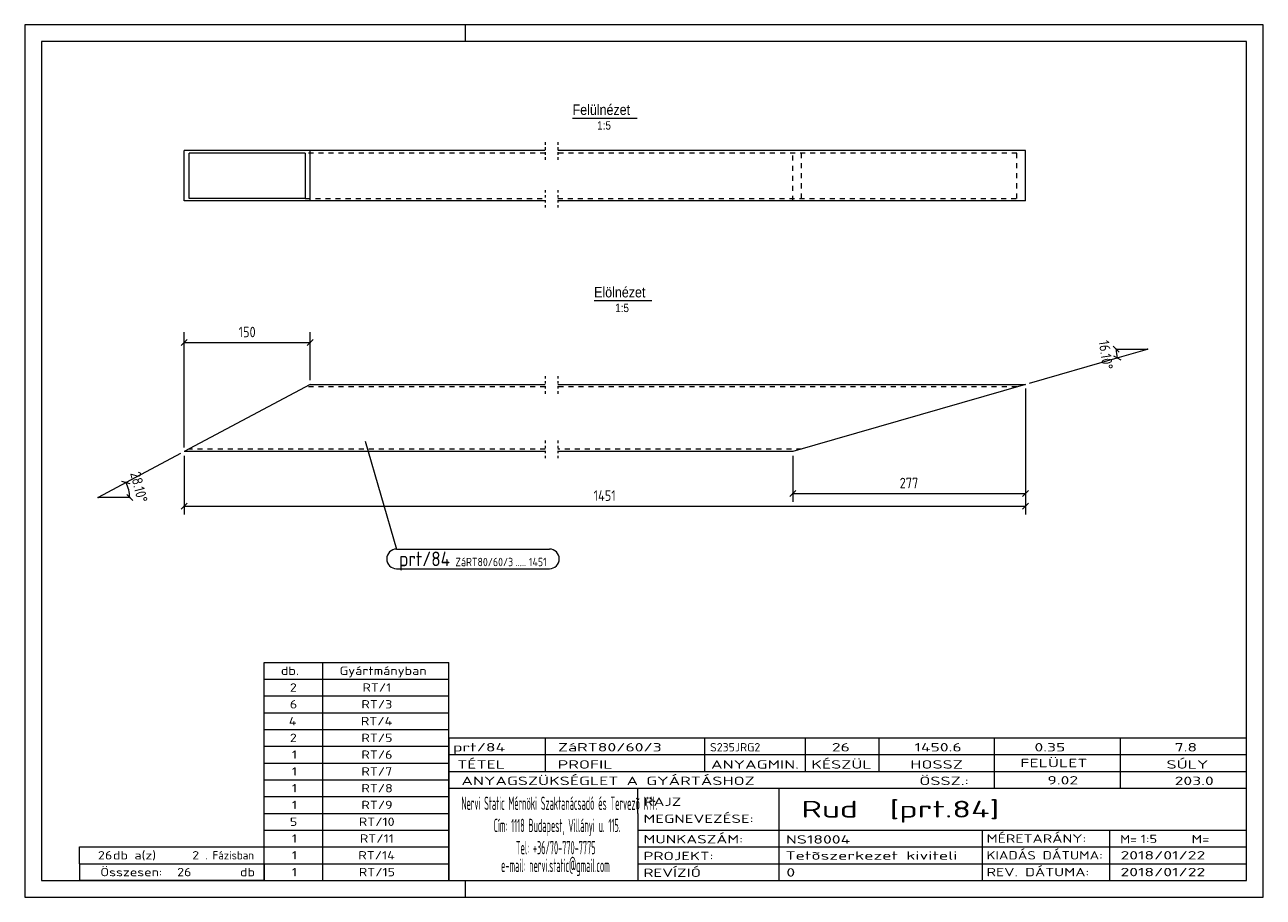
# Model space of a CAD drawing. Header units: millimetres. Extents: x 1 to 296, y 1 to 209.
import ezdxf

# ---------------------------------------------------------------- set-up
doc = ezdxf.new("R2010")
doc.units = ezdxf.units.MM
doc.header["$LTSCALE"] = 0.6
for name, pattern in [('XKITLINE00', [0]), ('XKITLINE01', [4, 1, -1, 1, -1]), ('XKITLINE02', [4, 2, -2])]:
    doc.linetypes.add(name, pattern=pattern)
for name, color, linetype, lineweight in [('DrawingSheet', 5, 'Continuous', 0), ('OtherObjectType', 1, 'Continuous', 0), ('Part', 2, 'Continuous', 0), ('PartMark', 3, 'Continuous', 0), ('Z-DIMENSIONS', 1, 'Continuous', 0)]:
    doc.layers.add(name, color=color, linetype=linetype, lineweight=lineweight)
doc.styles.add('ARIAL', font='ARIAL.TTF')
doc.styles.add('ISOCPEUR', font='ISOCPEUR.TTF')

msp = doc.modelspace()

# ---------------------------------------------------------------- linework, layer by layer
at = {"layer": 'DrawingSheet', "color": 2, "linetype": 'XKITLINE00', "lineweight": 0}
for p, q in [((296, 209), (1, 209)), ((1, 209), (1, 1)), ((106, 205), (106, 209)), ((296, 1), (296, 209)), ((106, 1), (106, 5)), ((1, 1), (296, 1))]:
    msp.add_line(p, q, dxfattribs=at)
at = {"layer": 'DrawingSheet', "color": 3, "linetype": 'XKITLINE00', "lineweight": 0}
for p, q in [((292, 205), (5, 205)), ((5, 205), (5, 5)), ((292, 5), (292, 205)), ((5, 5), (292, 5))]:
    msp.add_line(p, q, dxfattribs=at)
at = {"layer": 'OtherObjectType', "color": 6, "linetype": 'XKITLINE00', "lineweight": 0}
for p, q in [((131.49, 186.75), (146.87, 186.75)), ((136.62, 143.25), (150.33, 143.25))]:
    msp.add_line(p, q, dxfattribs=at)
at = {"layer": 'OtherObjectType', "color": 7, "linetype": 'XKITLINE00', "lineweight": 0}
for p, q in [((58, 57), (102, 57)), ((58, 53), (58, 57)), ((72, 53), (72, 57)), ((102, 53), (102, 57)), ((58, 53), (102, 53)), ((58, 49), (58, 53)), ((72, 49), (72, 53)), ((102, 49), (102, 53)), ((58, 49), (102, 49)), ((58, 45), (58, 49)), ((72, 45), (72, 49)), ((102, 45), (102, 49)), ((58, 45), (102, 45)), ((58, 41), (58, 45)), ((72, 41), (72, 45)), ((102, 41), (102, 45)), ((58, 41), (102, 41)), ((58, 37), (58, 41)), ((72, 37), (72, 41)), ((102, 37), (102, 41)), ((102, 39), (292, 39)), ((102, 39), (102, 35)), ((102, 39), (292, 39)), ((125, 35), (125, 39)), ((163, 35), (163, 39)), ((187, 35), (187, 39)), ((204.5, 35), (204.5, 39)), ((232, 35), (232, 39)), ((262, 35), (262, 39)), ((292, 35), (292, 39)), ((58, 37), (102, 37)), ((58, 33), (58, 37)), ((72, 33), (72, 37)), ((102, 33), (102, 37)), ((58, 33), (102, 33)), ((58, 29), (58, 33)), ((72, 29), (72, 33)), ((102, 35), (292, 35)), ((102, 35), (102, 5)), ((102, 35), (292, 35)), ((102, 29), (102, 33)), ((125, 31), (125, 35)), ((163, 31), (163, 35)), ((187, 31), (187, 35)), ((204.5, 31), (204.5, 35)), ((232, 31), (232, 35)), ((262, 31), (262, 35)), ((292, 31), (292, 35)), ((102, 31), (292, 31)), ((232, 27), (232, 31)), ((262, 27), (262, 31)), ((292, 27), (292, 31)), ((58, 29), (102, 29)), ((58, 25), (58, 29)), ((72, 25), (72, 29)), ((102, 25), (102, 29)), ((102, 27), (292, 27)), ((147, 21), (147, 27)), ((180.7, 17), (180.7, 27)), ((292, 21), (292, 27)), ((58, 25), (102, 25)), ((58, 21), (58, 25)), ((72, 21), (72, 25)), ((102, 21), (102, 25)), ((58, 21), (102, 21)), ((58, 17), (58, 21)), ((72, 17), (72, 21)), ((102, 17), (102, 21)), ((147, 21), (147, 5)), ((292, 17), (292, 21)), ((58, 17), (102, 17)), ((58, 13), (58, 17)), ((72, 13), (72, 17)), ((102, 13), (102, 17)), ((147, 17), (292, 17)), ((180.7, 5), (180.7, 17)), ((229.16, 13), (229.16, 17)), ((259.5, 5), (259.5, 17)), ((292, 13), (292, 17)), ((14, 9), (14, 13)), ((14, 13), (58, 13)), ((14, 13), (58, 13)), ((58, 9), (58, 13)), ((58, 13), (102, 13)), ((58, 9), (58, 13)), ((72, 9), (72, 13)), ((102, 9), (102, 13)), ((147, 13), (292, 13)), ((229.16, 5), (229.16, 13)), ((292, 9), (292, 13)), ((14, 9), (58, 9)), ((14, 9), (14, 5)), ((14, 9), (58, 9)), ((58, 9), (58, 5)), ((58, 9), (102, 9)), ((58, 5), (58, 9)), ((72, 5), (72, 9)), ((102, 5), (102, 9)), ((147, 9), (292, 9)), ((292, 5), (292, 9)), ((58, 5), (14, 5)), ((58, 5), (102, 5)), ((102, 5), (292, 5)), ((139.5, 5), (292, 5))]:
    msp.add_line(p, q, dxfattribs=at)
at = {"layer": 'Part', "color": 2, "linetype": 'XKITLINE01', "lineweight": 0}
for p, q in [((124.95, 181), (124.95, 176.4)), ((127.96, 181), (127.96, 176.4)), ((124.95, 169.6), (124.95, 165)), ((127.96, 169.6), (127.96, 165)), ((124.95, 125.25), (124.95, 120.65)), ((127.96, 125.25), (127.96, 120.65)), ((124.95, 109.85), (124.95, 105.24)), ((127.96, 109.85), (127.96, 105.24))]:
    msp.add_line(p, q, dxfattribs=at)
at = {"layer": 'Part', "color": 2, "linetype": 'XKITLINE00', "lineweight": 0}
for p, q in [((38.99, 167), (38.99, 179)), ((124.95, 179), (38.99, 179)), ((40.12, 167.6), (40.12, 178.4)), ((67.83, 178.4), (40.12, 178.4)), ((67.83, 178.4), (67.83, 167.6)), ((68.95, 167), (68.95, 179)), ((239.37, 179), (127.95, 179)), ((239.37, 167), (239.37, 179)), ((124.95, 167), (38.99, 167)), ((67.83, 167.6), (40.12, 167.6)), ((239.37, 167), (127.95, 167)), ((68.95, 123.25), (38.99, 107.25)), ((68.95, 123.25), (124.95, 123.25)), ((127.95, 123.25), (239.37, 123.25)), ((239.37, 123.25), (183.95, 107.25)), ((124.95, 107.25), (38.99, 107.25)), ((183.95, 107.25), (127.95, 107.25))]:
    msp.add_line(p, q, dxfattribs=at)
at = {"layer": 'Part', "color": 7, "linetype": 'XKITLINE02', "lineweight": 0}
for p, q in [((124.95, 178.4), (67.83, 178.4)), ((237.3, 178.4), (127.95, 178.4)), ((183.95, 167), (183.95, 179)), ((186.03, 167.6), (186.03, 178.4)), ((237.3, 167.6), (237.3, 178.4)), ((67.83, 167.6), (124.95, 167.6)), ((127.95, 167.6), (237.3, 167.6)), ((124.95, 122.65), (67.83, 122.65)), ((237.3, 122.65), (127.95, 122.65)), ((124.95, 107.85), (40.12, 107.85)), ((186.03, 107.85), (127.95, 107.85))]:
    msp.add_line(p, q, dxfattribs=at)
at = {"layer": 'PartMark', "color": 7, "linetype": 'XKITLINE00', "lineweight": 0}
for p, q in [((82.07, 109.69), (89.57, 84.02)), ((89.57, 84.02), (125.98, 84.02)), ((89.57, 79.32), (125.98, 79.32))]:
    msp.add_line(p, q, dxfattribs=at)
for centre, start, end in [((89.57, 81.67), 90, 270), ((125.98, 81.67), 270, 90)]:
    msp.add_arc(centre, 2.35, start, end, dxfattribs=at)
at = {"layer": 'Z-DIMENSIONS', "color": 7, "linetype": 'XKITLINE00', "lineweight": 0}
for p, q in [((38.99, 108.25), (38.99, 135.75)), ((68.95, 124.25), (68.95, 135.75)), ((39.7, 133.95), (38.29, 132.54)), ((38.99, 133.25), (68.95, 133.25)), ((69.66, 133.95), (68.25, 132.54)), ((260.24, 132.35), (261.66, 130.93)), ((260.37, 130.04), (262.12, 129.08)), ((260.95, 131.64), (268.45, 131.64)), ((261.24, 129.56), (268.45, 131.64)), ((240.33, 123.52), (261.24, 129.56)), ((239.37, 122.25), (239.37, 92.25)), ((239.37, 122.25), (239.37, 95.25)), ((38.11, 106.77), (25.12, 99.84)), ((38.99, 106.25), (38.99, 92.25)), ((183.95, 106.25), (183.95, 95.25)), ((25.12, 99.84), (18.5, 96.3)), ((26.07, 99.54), (24.16, 100.13)), ((184.66, 97.95), (183.25, 96.54)), ((240.08, 97.95), (238.67, 96.54)), ((26, 96.3), (18.5, 96.3)), ((26.71, 95.6), (25.29, 97.01)), ((39.7, 94.95), (38.29, 93.54)), ((183.95, 97.25), (239.37, 97.25)), ((240.08, 94.95), (238.67, 93.54)), ((38.99, 94.25), (239.37, 94.25))]:
    msp.add_line(p, q, dxfattribs=at)
for centre, start, end in [((268.45, 131.64), 180, 196.1036), ((18.5, 96.3), 0, 28.1032)]:
    msp.add_arc(centre, 7.5, start, end, dxfattribs=at)
at = {"layer": 'Z-DIMENSIONS', "color": 3}
for p in [(38.99, 133.25), (68.95, 133.25), (183.95, 97.25), (239.37, 97.25), (38.99, 94.25), (239.37, 94.25)]:
    msp.add_point(p, dxfattribs=at)
at = {"layer": 'Z-DIMENSIONS', "color": 7}
for p in [(260.95, 131.64), (268.45, 131.64), (261.24, 129.56), (25.12, 99.84), (18.5, 96.3), (26, 96.3)]:
    msp.add_point(p, dxfattribs=at)

# ---------------------------------------------------------------- texts
at = {"layer": 'OtherObjectType', "color": 6, "style": 'ARIAL', "width": 0.85}
for s, height, p in [('Felülnézet', 2.5, (131.49, 187.5)), ('1:5', 2, (137.33, 184)), ('Elölnézet', 2.5, (136.62, 144)), ('1:5', 2, (141.62, 140.5))]:
    msp.add_text(s, height=height, dxfattribs=at).set_placement(p)
at = {"layer": 'OtherObjectType', "color": 7, "style": 'ISOCPEUR'}
for s, height, width, p in [('db.', 2, 1.211571, (62, 54)), ('Gyártmányban', 2, 1.211571, (76, 54)), ('2', 2, 1.211571, (64.14, 50)), ('RT/1', 2, 1.211571, (81.43, 50)), ('6', 2, 1.211571, (64.14, 46)), ('RT/3', 2, 1.211571, (81.18, 46)), ('4', 2, 1.211571, (63.9, 42)), ('RT/4', 2, 1.211571, (81.06, 42)), ('2', 2, 1.211571, (64.14, 38)), ('RT/5', 2, 1.211571, (81.18, 38)), ('1', 2, 1.211571, (64.63, 34)), ('RT/6', 2, 1.211571, (81.18, 34)), ('prt/84', 2, 1.525501, (103, 35.76)), ('ZáRT80/60/3', 2, 1.525501, (128, 35.76)), ('S235JRG2', 2, 1.02, (164.22, 35.76)), ('26', 2, 1.525501, (193.24, 35.76)), ('1450.6', 2, 1.525501, (212.93, 35.76)), ('0.35', 2, 1.525501, (241.51, 35.76)), ('7.8', 2, 1.525501, (274.91, 35.76)), ('TÉTEL', 2, 1.525501, (104, 31.66)), ('PROFIL', 2, 1.525501, (127.96, 31.66)), ('ANYAGMIN.', 2, 1.525501, (164.47, 31.66)), ('KÉSZÜL', 2, 1.525501, (188.37, 31.66)), ('HOSSZ', 2, 1.525501, (211.96, 31.66)), ('FELÜLET', 2, 1.525501, (238.13, 32)), ('SÚLY', 2, 1.525501, (272.96, 31.66)), ('1', 2, 1.211571, (64.63, 30)), ('RT/7', 2, 1.211571, (81.18, 30)), ('ANYAGSZÜKSÉGLET A GYÁRTÁSHOZ', 2, 1.525501, (105, 27.75)), ('ÖSSZ.:', 2, 1.525501, (214.1, 27.75)), ('9.02', 2, 1.525501, (244.59, 27.88)), ('203.0', 2, 1.525501, (274.9, 27.75)), ('1', 2, 1.211571, (64.63, 26)), ('RT/8', 2, 1.211571, (81.18, 26)), ('1', 2, 1.211571, (64.63, 22)), ('RT/9', 2, 1.211571, (81.18, 22)), ('Nervi Static Mérnöki\xa0Szaktanácsadó\xa0és\xa0Tervezõ Kft.', 3.1765, 0.403093, (105, 21.82)), ('RAJZ', 2, 1.445, (148.38, 22.78)), ('Rud  [prt.84]', 4, 1.474651, (186, 20)), ('MEGNEVEZÉSE:', 2, 1.445, (148.38, 18.72)), ('5', 2, 1.211571, (64.14, 18)), ('RT/10', 2, 1.211571, (80.57, 18)), ('Cím:\xa01118 Budapest, Villányi u. 115.', 3.1765, 0.403093, (112.69, 16.53)), ('1', 2, 1.211571, (64.63, 14)), ('RT/11', 2, 1.211571, (80.82, 14)), ('MUNKASZÁM:', 2, 1.445, (148.38, 13.84)), ('NS18004', 2, 1.525501, (182.28, 13.78)), ('MÉRETARÁNY:', 2, 1.36, (230.1, 14)), ('M=', 2, 1.211571, (261.91, 13.84)), ('1:5', 2, 1.275, (266.79, 13.9)), ('M=', 2, 1.275, (278.95, 13.87)), ('26', 2, 1.211571, (18.43, 10)), ('db a(z)', 2, 1.211571, (22, 10)), ('2', 2, 1.211571, (40.86, 10)), ('. Fázisban', 2, 0.935, (44, 10)), ('1', 2, 1.211571, (64.63, 10)), ('RT/14', 2, 1.211571, (80.45, 10)), ('Tel:\xa0+36/70-770-7775', 3.1765, 0.403093, (117.97, 11.24)), ('PROJEKT:', 2, 1.445, (148.38, 9.84)), ('Tetõszerkezet kiviteli ', 2, 1.525501, (182.2, 9.94)), ('KIADÁS DÁTUMA:', 2, 1.275, (230.1, 10)), ('2018/01/22', 2, 1.525501, (262, 10)), ('e-mail:\xa0nervi.static@gmail.com', 3.1765, 0.403093, (114.45, 7)), ('Összesen:            db', 2, 1.211571, (19, 6)), ('26', 2, 1.211571, (37.29, 6)), ('1', 2, 1.211571, (64.63, 6)), ('RT/15', 2, 1.211571, (80.57, 6)), ('REVÍZIÓ', 2, 1.445, (148.38, 5.84)), ('0', 2, 1.525501, (182.41, 5.92)), ('REV. DÁTUMA:', 2, 1.36, (230.1, 6)), ('2018/01/22', 2, 1.525501, (262, 6))]:
    msp.add_text(s, height=height, dxfattribs=dict(at, width=width)).set_placement(p)
at = {"layer": 'PartMark', "color": 3, "style": 'ISOCPEUR', "width": 0.85}
msp.add_text('prt/84', height=3.5, dxfattribs=at).set_placement((90.17, 79.92))
at = {"layer": 'PartMark', "color": 4, "style": 'ISOCPEUR', "width": 0.85}
for s, p in [('ZáRT80/60/3', (103.56, 79.92)), ('.....', (117.91, 79.92)), ('1451', (121.09, 79.92))]:
    msp.add_text(s, height=2, dxfattribs=at).set_placement(p)
at = {"layer": 'Z-DIMENSIONS', "color": 3, "style": 'ISOCPEUR', "width": 0.85}
for s, p in [('150', (51.93, 134.5)), ('277', (209.41, 98.5)), ('1451', (136.5, 95.5))]:
    msp.add_text(s, height=2.5, dxfattribs=at).set_placement(p)
for s, rotation, p in [('16.10°', -81.9502, (256.8, 133.57)), ('28.10°', -75.9456, (26.1, 102.08))]:
    msp.add_text(s, height=2.5, rotation=rotation, dxfattribs=at).set_placement(p)

doc.saveas('drawing.dxf')
